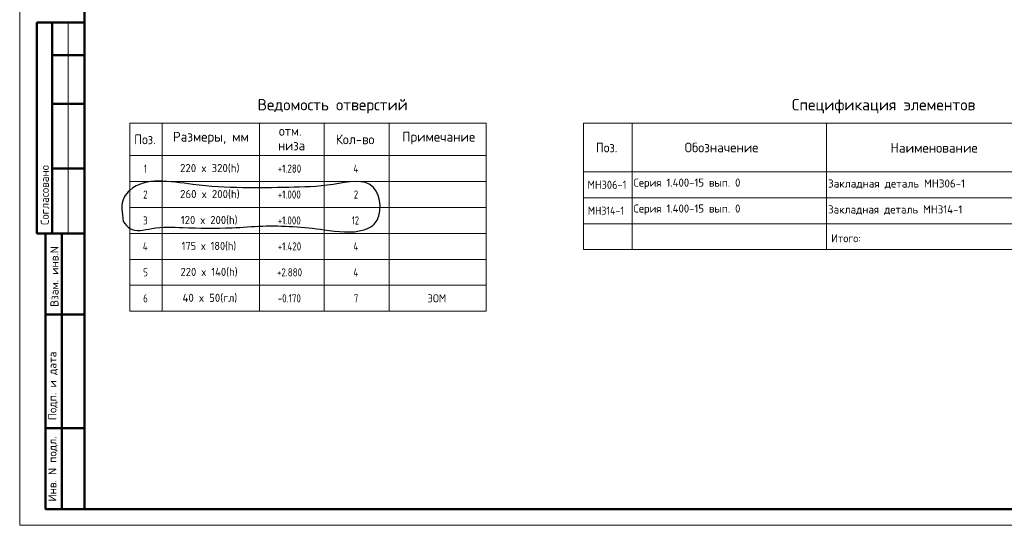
# Model space of a CAD drawing. Header units: millimetres. Extents: x -49773 to 2322955, y -3321 to 58485.
# Tile 4 of 256: x 0 to 30389, y 0 to 15591. Entities that reach past the tile are written whole.
import ezdxf

# ---------------------------------------------------------------- set-up
doc = ezdxf.new("R2010")
doc.units = ezdxf.units.MM
doc.layers.add('Standard', color=7, linetype='Continuous', lineweight=25)
doc.layers.add('тонкая', color=7, linetype='Continuous', lineweight=25)
doc.styles.add('GOST AllPlan type A', font='txt')
doc.styles.add('ISOCPEUR', font='txt')

msp = doc.modelspace()

# ---------------------------------------------------------------- linework, layer by layer
at = {"layer": 'Standard', "color": 7, "linetype": 'Continuous', "lineweight": 50, "transparency": 33554687}
for p, q in [((2000, 15500), (526.8, 15500)), ((526.8, 15500), (526.8, 9000)), ((526.8, 15500), (526.8, 9000)), ((1000, 15500), (1000, 9000)), ((2000, 14500), (1000, 14500)), ((2000, 13000), (1000, 13000)), ((2000, 11000), (1000, 11000)), ((526.8, 9000), (2000, 9000)), ((800, 500), (800, 9000)), ((800, 500), (800, 9000)), ((1300, 500), (1300, 9000)), ((800, 6500), (2000, 6500)), ((800, 3000), (2000, 3000)), ((2000, 500), (800, 500))]:
    msp.add_line(p, q, dxfattribs=at)
at = {"layer": 'Standard', "color": 7, "linetype": 'Continuous', "lineweight": 13, "transparency": 33554687}
for p, q in [((1500, 15500), (1500, 9000)), ((3399.9, 12400), (14399.9, 12400)), ((3399.9, 11400), (3399.9, 12400)), ((4399.9, 11400), (4399.9, 12400)), ((7399.9, 11400), (7399.9, 12400)), ((9399.9, 11400), (9399.9, 12400)), ((11399.9, 11400), (11399.9, 12400)), ((14399.9, 11400), (14399.9, 12400)), ((17399.9, 12400), (35899.9, 12400)), ((17399.9, 12400), (17399.9, 10900)), ((17399.9, 10900), (17399.9, 12400)), ((18899.9, 12400), (18899.9, 10900)), ((24899.9, 12400), (24899.9, 10900)), ((3399.9, 11400), (14399.9, 11400)), ((3399.9, 10600), (3399.9, 11400)), ((4399.9, 10600), (4399.9, 11400)), ((7399.9, 10600), (7399.9, 11400)), ((9399.9, 10600), (9399.9, 11400)), ((11399.9, 10600), (11399.9, 11400)), ((14399.9, 10600), (14399.9, 11400)), ((35899.9, 10900), (17399.9, 10900)), ((17399.9, 10900), (17399.9, 10100)), ((18899.9, 10900), (18899.9, 10100)), ((24899.9, 10900), (24899.9, 10100)), ((3399.9, 10600), (14399.9, 10600)), ((3399.9, 9800), (3399.9, 10600)), ((4399.9, 9800), (4399.9, 10600)), ((7399.9, 9800), (7399.9, 10600)), ((9399.9, 9800), (9399.9, 10600)), ((11399.9, 9800), (11399.9, 10600)), ((14399.9, 9800), (14399.9, 10600)), ((17399.9, 10100), (35899.9, 10100)), ((17399.9, 10100), (17399.9, 9300)), ((18899.9, 10100), (18899.9, 9300)), ((24899.9, 10100), (24899.9, 9300)), ((3399.9, 9800), (14399.9, 9800)), ((3399.9, 9000), (3399.9, 9800)), ((4399.9, 9000), (4399.9, 9800)), ((7399.9, 9000), (7399.9, 9800)), ((9399.9, 9000), (9399.9, 9800)), ((11399.9, 9000), (11399.9, 9800)), ((14399.9, 9000), (14399.9, 9800)), ((17399.9, 9300), (17399.9, 8500)), ((17399.9, 9300), (35899.9, 9300)), ((18899.9, 9300), (18899.9, 8500)), ((24899.9, 9300), (24899.9, 8500)), ((3399.9, 9000), (14399.9, 9000)), ((3399.9, 8200), (3399.9, 9000)), ((4399.9, 8200), (4399.9, 9000)), ((7399.9, 8200), (7399.9, 9000)), ((9399.9, 8200), (9399.9, 9000)), ((11399.9, 8200), (11399.9, 9000)), ((14399.9, 8200), (14399.9, 9000)), ((17399.9, 8500), (35899.9, 8500)), ((3399.9, 8200), (14399.9, 8200)), ((3399.9, 7400), (3399.9, 8200)), ((4399.9, 7400), (4399.9, 8200)), ((7399.9, 7400), (7399.9, 8200)), ((9399.9, 7400), (9399.9, 8200)), ((11399.9, 7400), (11399.9, 8200)), ((14399.9, 7400), (14399.9, 8200)), ((3399.9, 7400), (14399.9, 7400)), ((3399.9, 6600), (3399.9, 7400)), ((4399.9, 6600), (4399.9, 7400)), ((7399.9, 6600), (7399.9, 7400)), ((9399.9, 6600), (9399.9, 7400)), ((11399.9, 6600), (11399.9, 7400)), ((14399.9, 6600), (14399.9, 7400)), ((3399.9, 6600), (14399.9, 6600))]:
    msp.add_line(p, q, dxfattribs=at)
msp.add_lwpolyline([(0, 0), (59400, 0), (59400, 42000), (0, 42000), (0, 0)], close=True, dxfattribs=at)
at = {"layer": 'Standard', "color": 7, "linetype": 'Continuous', "lineweight": 50, "transparency": 33554687}
msp.add_lwpolyline([(2000, 41500), (58900, 41500), (58900, 500), (2000, 500), (2000, 41500)], close=True, dxfattribs=at)
at = {"layer": 'тонкая'}
msp.add_spline([(3198.7, 9371), (3224.6, 10115.1), (3399.9, 10329.1), (5340.3, 10511.3), (8306.9, 10420.8), (9674.9, 10512.5), (10920.6, 10420.8), (10943.5, 9289.8), (10630.2, 9114), (9399.9, 9114), (7489.1, 9228.6), (6556.8, 9175.1), (5035.9, 9182.8), (4080.6, 9152.2), (3399.9, 9152.2), (3198.7, 9371)], degree=3, dxfattribs=at)

# ---------------------------------------------------------------- texts
at = {"layer": 'Standard', "color": 7, "linetype": 'Continuous', "lineweight": 35, "transparency": 33554687, "char_height": 350, "attachment_point": 7, "style": 'ISOCPEUR'}
for s, insert, width in [('\\W0.99;Ведомость отверстий', (7342.4, 12700), 5000.021), ('\\W0.99;Спецификация элементов', (23832.4, 12700), 5804.233)]:
    msp.add_mtext(s, dxfattribs=dict(at, insert=insert, width=width))
at = {"layer": 'Standard', "color": 7, "linetype": 'Continuous', "lineweight": 25, "transparency": 33554687, "attachment_point": 7}
for s, insert, char_height, width, style in [('\\W0.93;отм.', (8000.1, 12011.8), 300, 949.137, 'ISOCPEUR'), ('\\W0.92;Поз.', (3532.4, 11750), 300, 872.987, 'ISOCPEUR'), ('\\W0.97;Размеры, мм', (4729.9, 11750), 300, 2484.949, 'ISOCPEUR'), ('\\W0.95;Кол-во', (9754.9, 11750), 300, 1432.285, 'ISOCPEUR'), ('\\W0.97;Примечание', (11804.9, 11750), 300, 2334.388, 'ISOCPEUR'), ('\\W0.93;низа', (7977.6, 11561.8), 300, 994.417, 'ISOCPEUR'), ('\\W0.92;Поз.', (17782, 11499.6), 300, 872.973, 'ISOCPEUR'), ('\\W0.97;Обозначение', (20523.5, 11500.9), 300, 2499.411, 'ISOCPEUR'), ('\\W0.98;Наименование', (26872.6, 11490), 300, 2784.782, 'ISOCPEUR'), ('\\W0.56;1', (3837.4, 10875), 250, 194.454, 'ISOCPEUR'), ('\\W0.97;220 x 320(h)', (4949.9, 10865), 250, 2020.613, 'ISOCPEUR'), ('+1.280', (7964.1, 10875), 250, 894.934, 'GOST AllPlan type A'), ('\\W0.80;4', (10299.9, 10875), 250, 299.854, 'ISOCPEUR'), ('\\W0.97;260 x 200(h)', (4949.9, 10065), 250, 2020.613, 'ISOCPEUR'), ('+1.000', (7964.1, 10075), 250, 894.934, 'GOST AllPlan type A'), ('\\W0.93;МН306-1', (17524.9, 10375), 250, 1364.974, 'ISOCPEUR'), ('\\W0.96;Серия 1.400-15 вып. 0', (18949.9, 10375), 250, 3467.671, 'ISOCPEUR'), ('\\W0.98;Закладная деталь МН306-1', (24949.9, 10375), 250, 4457.223, 'ISOCPEUR'), ('\\W0.78;2', (3812.4, 10075), 250, 272.013, 'ISOCPEUR'), ('\\W0.78;2', (10312.4, 10075), 250, 272.013, 'ISOCPEUR'), ('\\W0.89;МН314-1', (17537.4, 9575), 250, 1335.804, 'ISOCPEUR'), ('\\W0.96;Серия 1.400-15 вып. 0', (18949.9, 9575), 250, 3467.671, 'ISOCPEUR'), ('\\W0.97;Закладная деталь МН314-1', (24949.9, 9575), 250, 4431.033, 'ISOCPEUR'), ('\\W0.78;3', (3812.4, 9275), 250, 272.013, 'ISOCPEUR'), ('\\W0.95;120 x 200(h)', (4974.9, 9265), 250, 1967.557, 'ISOCPEUR'), ('+1.000', (7964.1, 9275), 250, 894.934, 'GOST AllPlan type A'), ('\\W0.75;12', (10249.9, 9275), 250, 393.558, 'ISOCPEUR'), ('\\W0.95;Итого:', (25047.3, 8727.3), 250, 1143.464, 'ISOCPEUR'), ('\\W0.80;4', (3799.9, 8475), 250, 299.854, 'ISOCPEUR'), ('\\W0.92;175 x 180(h)', (4999.9, 8465), 250, 1914.501, 'ISOCPEUR'), ('+1.420', (7964.1, 8475), 250, 894.934, 'GOST AllPlan type A'), ('\\W0.80;4', (10299.9, 8475), 250, 299.854, 'ISOCPEUR'), ('\\W0.78;5', (3812.4, 7675), 250, 272.013, 'ISOCPEUR'), ('\\W0.95;220 x 140(h)', (4962.4, 7665), 250, 1992.671, 'ISOCPEUR'), ('+2.880', (7939.1, 7675), 250, 948.218, 'GOST AllPlan type A'), ('\\W0.80;4', (10299.9, 7675), 250, 299.854, 'ISOCPEUR'), ('\\W0.78;6', (3812.4, 6875), 250, 272.013, 'ISOCPEUR'), ('\\W0.97;40 x 50(гл)', (5024.9, 6865), 250, 1870.536, 'ISOCPEUR'), ('-0.170', (7964.1, 6875), 250, 894.934, 'GOST AllPlan type A'), ('\\W0.78;7', (10312.4, 6875), 250, 272.013, 'ISOCPEUR'), ('\\W0.93;ЭОМ', (12587.4, 6875), 250, 740.466, 'ISOCPEUR')]:
    msp.add_mtext(s, dxfattribs=dict(at, insert=insert, char_height=char_height, width=width, style=style))
at = {"layer": 'Standard', "color": 7, "linetype": 'Continuous', "lineweight": 50, "transparency": 33554687, "char_height": 250, "attachment_point": 7, "rotation": 90, "style": 'ISOCPEUR'}
for s, insert, width in [('\\A1;{\\fISOCPEUR|i0|b0;\\H250.000000;\\W1.000000;\\C7;Согласовано}\\P', (900, 9261.5), 2071.875), ('\\A1;{\\fISOCPEUR|i0|b0;\\H250.000000;\\W1.000000;\\C7;Взам. инв.N}\\P', (1198, 6735.9), 1909.099), ('\\A1;{\\fISOCPEUR|i0|b0;\\H250.000000;\\W1.000000;\\C7;Подп. и дата}\\P', (1174.3, 3242.1), 2197.059), ('\\A1;{\\fISOCPEUR|i0|b0;\\H250.000000;\\W1.000000;\\C7;Инв. N подл.}\\P', (1174.3, 734), 2021.795)]:
    msp.add_mtext(s, dxfattribs=dict(at, insert=insert, width=width))

doc.saveas('drawing.dxf')
